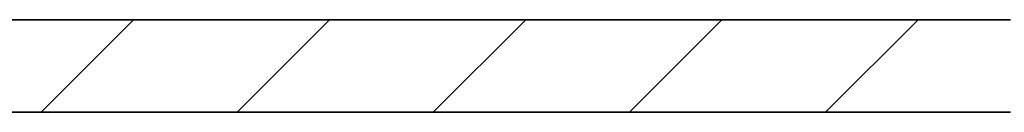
# Model space of a CAD drawing. Extents: x 635 to 1785, y -95 to 499.
# Tile 75 of 110: x 1092.23 to 1134.83, y 198.79 to 202.79. Entities that reach past the tile are written whole.
import ezdxf

# ---------------------------------------------------------------- set-up
doc = ezdxf.new("R2010")
doc.units = 0
doc.layers.get('0').update_dxf_attribs({"lineweight": 35})
doc.layers.add('A_Wand_allgemein', color=7, linetype='Continuous', lineweight=35, true_color=0x585858)

# ---------------------------------------------------------------- blocks, each defined once
blk = doc.blocks.new('Wand-A06HSVJCNL', base_point=(772.296, 198.788))
at = {"color": 0, "linetype": 'ByBlock', "lineweight": -2, "ltscale": 0.35}
for p, q in [((1135.099, 202.788), (772.296, 202.788)), ((1135.099, 198.788), (776.296, 198.788))]:
    blk.add_line(p, q, dxfattribs=at)
at = {"color": 0, "lineweight": -2}
for p, q in [((1093.156, 198.788), (1097.156, 202.788)), ((1101.641, 198.788), (1105.641, 202.788)), ((1110.127, 198.788), (1114.127, 202.788)), ((1118.612, 198.788), (1122.612, 202.788)), ((1127.097, 198.788), (1131.097, 202.788))]:
    blk.add_line(p, q, dxfattribs=at)

msp = doc.modelspace()

# ---------------------------------------------------------------- block references
at = {"layer": 'A_Wand_allgemein', "ltscale": 0.35}
msp.add_blockref('Wand-A06HSVJCNL', (772.296, 198.788), dxfattribs=at)

doc.saveas('drawing.dxf')
